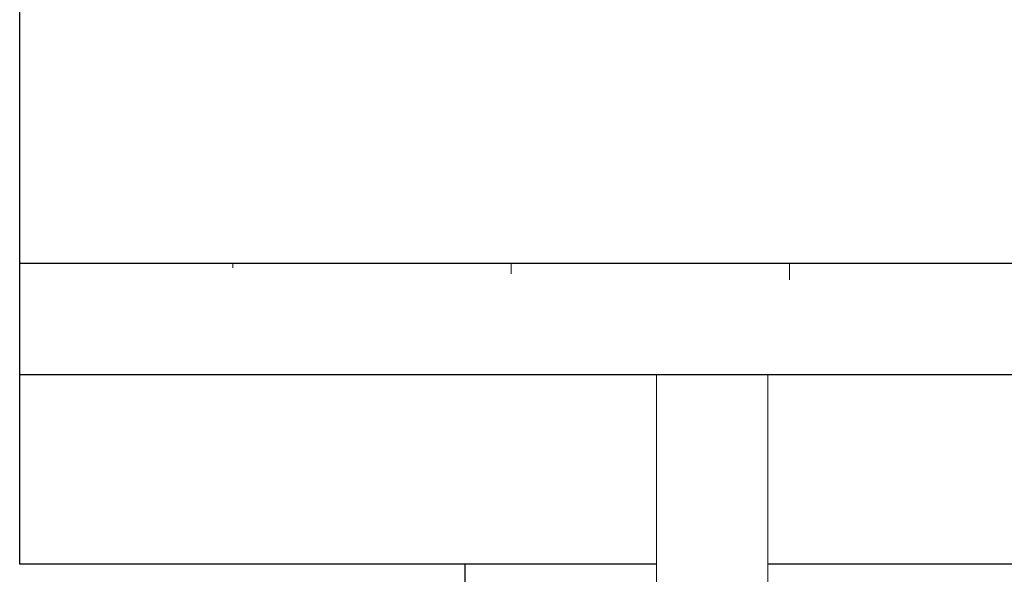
# Model space of a CAD drawing. Header units: inches. Extents: x 0 to 77643, y -44170 to 0.
# Tile 71 of 159: x 71581 to 71669, y -41460 to -41410. Entities that reach past the tile are written whole.
import ezdxf

# ---------------------------------------------------------------- set-up
doc = ezdxf.new("R2010")
doc.units = ezdxf.units.IN
doc.header["$MEASUREMENT"] = 0
doc.layers.add('p--elewacja', color=46, linetype='Continuous', lineweight=25)
doc.layers.add('p--elewacja cienka', color=251, linetype='Continuous', lineweight=0)

msp = doc.modelspace()

# ---------------------------------------------------------------- hatches: boundary and pattern name
at = {"layer": 'p--elewacja cienka', "linetype": 'Continuous'}
h = msp.add_hatch(dxfattribs=at)
h.set_pattern_fill('ANSI31', color=256, scale=200, angle=45, style=0)
h.set_pattern_definition([(90, (0, 10), (-25, 2e-15), [])])
h.paths.add_polyline_path([(72679.87132, -41193.36431), (71761.87132, -41193.36431), (71761.87132, -41401.36431), (72679.87132, -41401.36431)])
edge = h.paths.add_edge_path()
edge.add_line((72860.87132, -41146.11909), (71580.87132, -41146.11909))
edge.add_line((71580.87132, -41458.60953), (71580.87132, -41136.11909))
edge.add_line((72860.87132, -41431.58902), (71580.87132, -41431.58902))
edge.add_line((72860.87132, -41458.60953), (72860.87132, -41136.11909))

# ---------------------------------------------------------------- linework, layer by layer
at = {"layer": 'p--elewacja', "ltscale": 35}
for p, q in [((71580.87132, -41458.60953), (71580.87132, -41136.11909)), ((72860.87132, -41431.58902), (71580.87132, -41431.58902)), ((72860.87132, -41441.58902), (71580.87132, -41441.58902)), ((71638.07132, -41458.60953), (71580.87132, -41458.60953)), ((71620.87132, -41765.40953), (71620.87132, -41458.60953)), ((72793.67132, -41458.60953), (71648.07132, -41458.60953))]:
    msp.add_line(p, q, dxfattribs=at)
at = {"layer": 'p--elewacja cienka', "lineweight": 5}
msp.add_lwpolyline([(71648.07132, -41782.96596), (71648.07132, -41441.58902), (71638.07132, -41441.58902), (71638.07132, -41782.96596)], dxfattribs=at)

doc.saveas('drawing.dxf')
